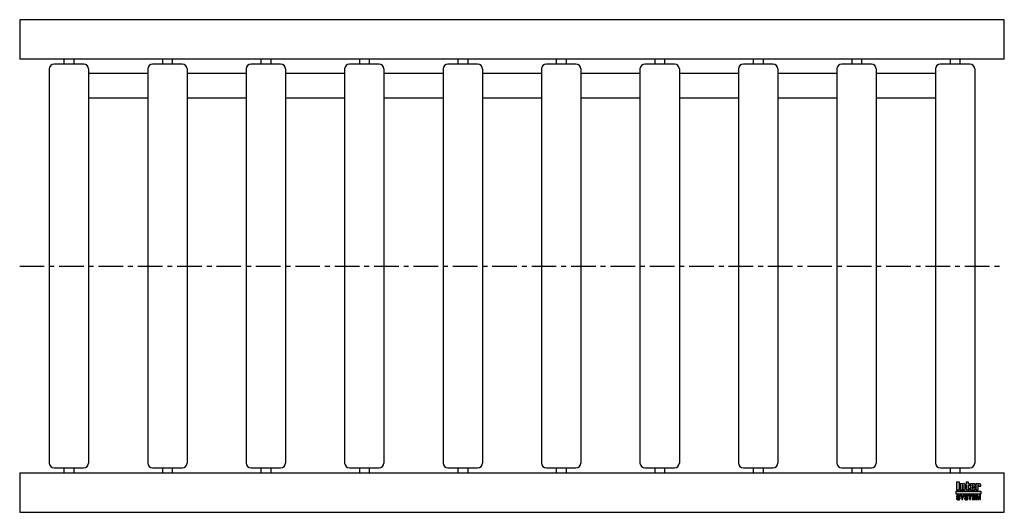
# Model space of a CAD drawing. Header units: millimetres. Extents: x 0 to 1000, y -250 to 250.
import ezdxf

# ---------------------------------------------------------------- set-up
doc = ezdxf.new("R2010")
doc.units = ezdxf.units.MM
doc.header["$LTSCALE"] = 20
doc.linetypes.add('CENTER', pattern=[2, 1.25, -0.25, 0.25, -0.25])
doc.layers.get('0').update_dxf_attribs({"linetype": 'CONTINUOUS', "lineweight": 50})
for name, color, linetype, lineweight in [('Centre Lines', 4, 'CENTER', 25), ('Frame', 1, 'CONTINUOUS', 25), ('Midi', 70, 'CONTINUOUS', 25), ('Rollers', 7, 'CONTINUOUS', 25)]:
    doc.layers.add(name, color=color, linetype=linetype, lineweight=lineweight)

# ---------------------------------------------------------------- blocks, each defined once
blk = doc.blocks.new('A$C6996354F')
at = {"layer": 'Rollers'}
for p, q in [((35, 205), (5, 205)), ((15, 210), (15, 205)), ((25, 210), (25, 205)), ((0, 200), (0, -200)), ((40, 200), (40, -200)), ((5, -205), (35, -205)), ((15, -205), (15, -210)), ((25, -205), (25, -210))]:
    blk.add_line(p, q, dxfattribs=at)
for centre, start, end in [((5, 200), 90, 180), ((35, 200), 0, 90), ((5, -200), 180, 270), ((35, -200), 270, 0)]:
    blk.add_arc(centre, 5, start, end, dxfattribs=at)

msp = doc.modelspace()

# ---------------------------------------------------------------- hatches: boundary and pattern name
at = {"layer": 'Frame'}
h = msp.add_hatch(color=254, dxfattribs=at)
h.paths.add_polyline_path([(973.3, -222.7), (973.3, -222.6), (973.4, -222.6), (973.4, -222.5), (973.4, -222.5), (973.5, -222.5), (973.6, -222.5), (973.7, -222.5), (973.7, -222.5), (973.8, -222.5), (973.8, -222.6), (973.9, -222.6), (973.9, -222.7), (973.9, -222.8), (973.9, -222.9), (973.9, -223.5), (976.1, -223.5), (976.1, -222.8), (976.1, -222.6), (976.1, -222.4), (976.1, -222.2), (976, -222), (975.9, -221.9), (975.9, -221.7), (975.8, -221.6), (975.7, -221.5), (975.6, -221.4), (975.5, -221.3), (975.4, -221.2), (975.2, -221.1), (975.1, -221.1), (974.9, -221), (974.7, -221), (974.6, -221), (974.5, -221), (974.4, -221), (974.3, -221), (974.2, -221), (974.1, -221.1), (974, -221.1), (973.9, -221.1), (973.9, -221.1), (973.8, -221.1), (973.7, -221.2), (973.6, -221.2), (973.5, -221.2), (973.5, -221.3), (973.4, -221.3), (973.3, -221.4), (973.2, -221.4), (973.2, -221), (971, -221), (971, -227.3), (973.3, -227.3), (973.3, -222.9), (973.3, -222.8)])
h.paths.add_polyline_path([(970.4, -222.5), (970.4, -222.3), (970.4, -222.1), (970.4, -221.9), (970.4, -221.8), (970.3, -221.7), (970.3, -221.5), (970.2, -221.4), (970.1, -221.3), (970, -221.3), (969.9, -221.2), (969.8, -221.1), (969.6, -221.1), (969.5, -221.1), (969.3, -221), (969.1, -221), (968.9, -221), (966.7, -221), (966.5, -221), (966.3, -221), (966.1, -221.1), (965.9, -221.1), (965.8, -221.1), (965.7, -221.2), (965.6, -221.3), (965.5, -221.3), (965.4, -221.4), (965.3, -221.5), (965.3, -221.7), (965.2, -221.8), (965.2, -221.9), (965.2, -222.1), (965.2, -222.3), (965.2, -222.5), (965.2, -225.9), (965.2, -226.1), (965.2, -226.3), (965.2, -226.4), (965.2, -226.6), (965.3, -226.7), (965.3, -226.8), (965.4, -226.9), (965.5, -227), (965.6, -227.1), (965.7, -227.1), (965.8, -227.2), (965.9, -227.2), (966.1, -227.3), (966.3, -227.3), (966.5, -227.3), (966.7, -227.3), (968.9, -227.3), (969.1, -227.3), (969.3, -227.3), (969.5, -227.3), (969.6, -227.2), (969.8, -227.2), (969.9, -227.1), (970, -227.1), (970.1, -227), (970.2, -226.9), (970.3, -226.8), (970.3, -226.7), (970.4, -226.6), (970.4, -226.4), (970.4, -226.3), (970.4, -226.1), (970.4, -225.9), (970.4, -224.8), (968.1, -224.8), (968.1, -225.6), (968.1, -225.8), (968.1, -225.8), (968.1, -225.9), (968, -226), (968, -226), (967.9, -226.1), (967.9, -226.1), (967.8, -226.1), (967.7, -226.1), (967.7, -226.1), (967.6, -226), (967.6, -226), (967.5, -225.9), (967.5, -225.8), (967.5, -225.8), (967.5, -225.6), (967.5, -224.3), (970.4, -224.3)])
h.paths.add_polyline_path([(968.1, -223.2), (967.5, -223.2), (967.5, -222.7), (967.5, -222.6), (967.5, -222.5), (967.5, -222.4), (967.5, -222.3), (967.6, -222.3), (967.6, -222.2), (967.7, -222.2), (967.8, -222.2), (967.9, -222.2), (968, -222.2), (968, -222.3), (968.1, -222.3), (968.1, -222.4), (968.1, -222.5), (968.1, -222.6), (968.1, -222.7)], flags=16)
h.paths.add_polyline_path([(963.7, -222.3), (964.6, -222.3), (964.6, -221), (963.7, -221), (963.7, -219.3), (961.4, -219.3), (961.4, -221), (960.8, -221), (960.8, -222.3), (961.4, -222.3), (961.4, -225.9), (961.4, -226.1), (961.4, -226.2), (961.4, -226.4), (961.5, -226.5), (961.5, -226.7), (961.6, -226.8), (961.6, -226.9), (961.7, -227), (961.8, -227), (961.9, -227.1), (962, -227.2), (962.2, -227.2), (962.3, -227.2), (962.5, -227.3), (962.7, -227.3), (962.9, -227.3), (964.6, -227.3), (964.6, -226.1), (964.2, -226.1), (964.1, -226.1), (964, -226.1), (963.9, -226.1), (963.8, -226), (963.8, -226), (963.7, -225.9), (963.7, -225.9), (963.7, -225.8)])
h.paths.add_polyline_path([(960.3, -222.8), (960.3, -222.6), (960.3, -222.4), (960.3, -222.2), (960.2, -222), (960.2, -221.9), (960.1, -221.7), (960, -221.6), (959.9, -221.5), (959.8, -221.4), (959.7, -221.3), (959.5, -221.2), (959.4, -221.1), (959.3, -221.1), (959.1, -221), (958.9, -221), (958.7, -221), (958.6, -221), (958.5, -221), (958.4, -221), (958.3, -221), (958.3, -221.1), (958.2, -221.1), (958.1, -221.1), (958, -221.1), (957.9, -221.1), (957.8, -221.2), (957.7, -221.2), (957.6, -221.2), (957.6, -221.3), (957.5, -221.3), (957.4, -221.4), (957.3, -221.4), (957.3, -221), (955.1, -221), (955.1, -227.3), (957.4, -227.3), (957.4, -222.9), (957.4, -222.8), (957.4, -222.7), (957.4, -222.6), (957.5, -222.6), (957.5, -222.5), (957.5, -222.5), (957.6, -222.5), (957.7, -222.5), (957.8, -222.5), (957.8, -222.5), (957.9, -222.5), (958, -222.6), (958, -222.6), (958, -222.7), (958, -222.8), (958, -222.9), (958, -227.3), (960.3, -227.3)])
h.paths.add_polyline_path([(954.4, -219.3), (951.3, -219.3), (951.3, -227.3), (954.4, -227.3)])
msp.add_hatch(color=1, dxfattribs=at).paths.add_polyline_path([(976.2, -231.6), (976.2, -228.4), (951.2, -228.4), (951.2, -231.6)])
h = msp.add_hatch(color=7, dxfattribs=at)
h.paths.add_polyline_path([(972.8, -232.7), (971.5, -232.7), (971.5, -237.1), (972.3, -237.1), (972.3, -233.4), (972.4, -233.4), (973.2, -237.1), (974.1, -237.1), (974.9, -233.4), (975, -233.4), (975, -237.1), (975.8, -237.1), (975.8, -232.7), (974.5, -232.7), (973.7, -236.2)])
h.paths.add_polyline_path([(970.8, -232.7), (967.5, -232.7), (967.5, -237.1), (970.9, -237.1), (970.9, -236.4), (968.4, -236.4), (968.4, -235.2), (970.6, -235.2), (970.6, -234.4), (968.4, -234.4), (968.4, -233.4), (970.8, -233.4)])
h.paths.add_polyline_path([(967.1, -232.7), (963.4, -232.7), (963.4, -233.4), (964.7, -233.4), (964.7, -237.1), (965.7, -237.1), (965.7, -233.4), (967.1, -233.4)])
h.paths.add_polyline_path([(962.5, -232.9), (962.3, -232.8), (962.2, -232.7), (962, -232.6), (961.8, -232.6), (961.5, -232.6), (961.3, -232.6), (961.1, -232.6), (960.9, -232.6), (960.7, -232.6), (960.6, -232.7), (960.4, -232.7), (960.3, -232.8), (960.2, -232.8), (960, -232.9), (959.9, -233), (959.9, -233.1), (959.8, -233.2), (959.7, -233.3), (959.7, -233.5), (959.6, -233.6), (959.6, -233.8), (959.6, -233.9), (959.6, -234.1), (959.6, -234.2), (959.6, -234.4), (959.7, -234.5), (959.8, -234.6), (959.8, -234.7), (959.9, -234.8), (960, -234.9), (960.1, -235), (960.2, -235), (960.3, -235.1), (960.5, -235.1), (960.6, -235.2), (960.8, -235.2), (960.9, -235.2), (961, -235.3), (961.1, -235.3), (961.2, -235.3), (961.2, -235.3), (961.3, -235.3), (961.3, -235.3), (961.4, -235.3), (961.4, -235.3), (961.5, -235.4), (961.7, -235.4), (961.8, -235.4), (962, -235.5), (962.1, -235.5), (962.2, -235.6), (962.3, -235.7), (962.3, -235.8), (962.3, -235.9), (962.3, -236.1), (962.2, -236.2), (962.1, -236.3), (962, -236.4), (961.8, -236.4), (961.7, -236.5), (961.5, -236.5), (961.3, -236.5), (961.2, -236.5), (961, -236.5), (960.8, -236.4), (960.7, -236.3), (960.6, -236.2), (960.5, -236.1), (960.4, -236), (960.4, -235.8), (959.5, -235.8), (959.5, -236), (959.6, -236.2), (959.6, -236.3), (959.7, -236.5), (959.8, -236.6), (959.9, -236.7), (960, -236.8), (960.1, -236.9), (960.2, -237), (960.4, -237.1), (960.5, -237.1), (960.7, -237.2), (960.9, -237.2), (961.1, -237.3), (961.3, -237.3), (961.5, -237.3), (961.6, -237.3), (961.6, -237.3), (961.8, -237.3), (961.9, -237.2), (962, -237.2), (962.2, -237.2), (962.3, -237.1), (962.5, -237), (962.6, -237), (962.7, -236.9), (962.9, -236.7), (963, -236.6), (963.1, -236.4), (963.1, -236.3), (963.2, -236.1), (963.2, -235.8), (963.2, -235.7), (963.2, -235.5), (963.2, -235.4), (963.1, -235.3), (963.1, -235.2), (963, -235.1), (963, -235.1), (962.9, -235), (962.8, -234.9), (962.7, -234.8), (962.6, -234.8), (962.5, -234.7), (962.4, -234.7), (962.2, -234.7), (962.1, -234.6), (961.9, -234.6), (961.8, -234.6), (961.8, -234.5), (961.7, -234.5), (961.6, -234.5), (961.6, -234.5), (961.5, -234.5), (961.4, -234.4), (961.3, -234.4), (961.3, -234.4), (961.2, -234.4), (961.1, -234.4), (961.1, -234.4), (961, -234.4), (960.9, -234.3), (960.9, -234.3), (960.8, -234.3), (960.7, -234.3), (960.6, -234.2), (960.6, -234.2), (960.5, -234.1), (960.5, -234), (960.5, -234), (960.5, -233.9), (960.4, -233.8), (960.5, -233.7), (960.5, -233.6), (960.6, -233.5), (960.7, -233.4), (960.8, -233.4), (961, -233.4), (961.1, -233.3), (961.2, -233.3), (961.4, -233.3), (961.6, -233.4), (961.7, -233.4), (961.9, -233.5), (962, -233.5), (962.1, -233.7), (962.1, -233.8), (962.2, -234), (963.1, -234), (963.1, -233.9), (963, -233.7), (963, -233.6), (963, -233.5), (962.9, -233.4), (962.9, -233.3), (962.8, -233.2), (962.7, -233), (962.6, -232.9)])
h.paths.add_polyline_path([(959.3, -232.7), (958.3, -232.7), (957.4, -234.6), (956.4, -232.7), (955.3, -232.7), (956.9, -235.5), (956.9, -237.1), (957.8, -237.1), (957.8, -235.5)])
h.paths.add_polyline_path([(954.4, -232.9), (954.2, -232.8), (954.1, -232.7), (953.9, -232.6), (953.7, -232.6), (953.5, -232.6), (953.2, -232.6), (953, -232.6), (952.8, -232.6), (952.7, -232.6), (952.5, -232.7), (952.4, -232.7), (952.2, -232.8), (952.1, -232.8), (952, -232.9), (951.9, -233), (951.8, -233.1), (951.7, -233.2), (951.6, -233.3), (951.6, -233.5), (951.6, -233.6), (951.5, -233.8), (951.5, -233.9), (951.5, -234.1), (951.5, -234.2), (951.6, -234.4), (951.6, -234.5), (951.7, -234.6), (951.7, -234.7), (951.8, -234.8), (951.9, -234.9), (952, -235), (952.2, -235), (952.3, -235.1), (952.4, -235.1), (952.5, -235.2), (952.7, -235.2), (952.8, -235.2), (953, -235.3), (953, -235.3), (953.1, -235.3), (953.1, -235.3), (953.2, -235.3), (953.3, -235.3), (953.3, -235.3), (953.4, -235.3), (953.4, -235.4), (953.6, -235.4), (953.7, -235.4), (953.9, -235.5), (954, -235.5), (954.1, -235.6), (954.2, -235.7), (954.2, -235.8), (954.2, -235.9), (954.2, -236.1), (954.1, -236.2), (954, -236.3), (953.9, -236.4), (953.8, -236.4), (953.6, -236.5), (953.4, -236.5), (953.2, -236.5), (953.1, -236.5), (952.9, -236.5), (952.8, -236.4), (952.6, -236.3), (952.5, -236.2), (952.4, -236.1), (952.4, -236), (952.4, -235.8), (951.5, -235.8), (951.5, -236), (951.5, -236.2), (951.5, -236.3), (951.6, -236.5), (951.7, -236.6), (951.8, -236.7), (951.9, -236.8), (952, -236.9), (952.1, -237), (952.3, -237.1), (952.5, -237.1), (952.6, -237.2), (952.8, -237.2), (953, -237.3), (953.2, -237.3), (953.4, -237.3), (953.5, -237.3), (953.6, -237.3), (953.7, -237.3), (953.8, -237.2), (954, -237.2), (954.1, -237.2), (954.3, -237.1), (954.4, -237), (954.5, -237), (954.7, -236.9), (954.8, -236.7), (954.9, -236.6), (955, -236.4), (955.1, -236.3), (955.1, -236.1), (955.1, -235.8), (955.1, -235.7), (955.1, -235.5), (955.1, -235.4), (955.1, -235.3), (955, -235.2), (955, -235.1), (954.9, -235.1), (954.8, -235), (954.7, -234.9), (954.6, -234.8), (954.5, -234.8), (954.4, -234.7), (954.3, -234.7), (954.1, -234.7), (954, -234.6), (953.8, -234.6), (953.8, -234.6), (953.7, -234.5), (953.6, -234.5), (953.6, -234.5), (953.5, -234.5), (953.4, -234.5), (953.3, -234.4), (953.3, -234.4), (953.2, -234.4), (953.1, -234.4), (953.1, -234.4), (953, -234.4), (952.9, -234.4), (952.9, -234.3), (952.8, -234.3), (952.7, -234.3), (952.6, -234.3), (952.6, -234.2), (952.5, -234.2), (952.5, -234.1), (952.4, -234), (952.4, -234), (952.4, -233.9), (952.4, -233.8), (952.4, -233.7), (952.5, -233.6), (952.6, -233.5), (952.7, -233.4), (952.8, -233.4), (952.9, -233.4), (953, -233.3), (953.2, -233.3), (953.3, -233.3), (953.5, -233.4), (953.7, -233.4), (953.8, -233.5), (953.9, -233.5), (954, -233.7), (954.1, -233.8), (954.1, -234), (955, -234), (955, -233.9), (955, -233.7), (955, -233.6), (954.9, -233.5), (954.9, -233.4), (954.8, -233.3), (954.7, -233.2), (954.6, -233), (954.5, -232.9)])

# ---------------------------------------------------------------- linework, layer by layer
at = {"layer": 'Centre Lines'}
msp.add_line((0, 0), (1000, 0), dxfattribs=at)
at = {"layer": 'Frame', "color": 7, "linetype": 'Continuous'}
for p, q in [((951.3, -219.3), (951.3, -227.3)), ((954.4, -219.3), (951.3, -219.3)), ((954.4, -227.3), (954.4, -219.3)), ((963.7, -219.3), (961.4, -219.3)), ((961.4, -219.3), (961.4, -221)), ((963.7, -221), (963.7, -219.3)), ((951.3, -227.3), (954.4, -227.3)), ((955.1, -221), (955.1, -227.3)), ((957.3, -221), (955.1, -221)), ((955.1, -227.3), (957.4, -227.3)), ((957.3, -221.4), (957.3, -221)), ((957.4, -221.4), (957.3, -221.4)), ((957.5, -221.3), (957.4, -221.4)), ((957.4, -222.7), (957.4, -222.6)), ((957.4, -222.6), (957.5, -222.6)), ((957.4, -222.8), (957.4, -222.7)), ((957.4, -222.9), (957.4, -222.8)), ((957.4, -227.3), (957.4, -222.9)), ((957.6, -221.3), (957.5, -221.3)), ((957.5, -222.6), (957.5, -222.5)), ((957.5, -222.5), (957.5, -222.5)), ((957.5, -222.5), (957.6, -222.5)), ((957.7, -221.2), (957.6, -221.2)), ((957.6, -221.2), (957.6, -221.3)), ((957.6, -222.5), (957.7, -222.5)), ((957.8, -221.2), (957.7, -221.2)), ((957.7, -222.5), (957.8, -222.5)), ((957.9, -221.1), (957.8, -221.2)), ((957.8, -222.5), (957.8, -222.5)), ((957.8, -222.5), (957.9, -222.5)), ((958, -221.1), (957.9, -221.1)), ((957.9, -222.5), (958, -222.6)), ((958.1, -221.1), (958, -221.1)), ((958, -222.6), (958, -222.7)), ((958, -222.6), (958, -222.6)), ((958, -222.7), (958, -222.8)), ((958, -222.8), (958, -222.9)), ((958, -222.9), (958, -227.3)), ((958, -227.3), (960.3, -227.3)), ((958.2, -221.1), (958.1, -221.1)), ((958.3, -221.1), (958.2, -221.1)), ((958.4, -221), (958.3, -221)), ((958.3, -221), (958.3, -221.1)), ((958.5, -221), (958.4, -221)), ((958.6, -221), (958.5, -221)), ((958.7, -221), (958.6, -221)), ((958.9, -221), (958.7, -221)), ((959.1, -221), (958.9, -221)), ((959.3, -221.1), (959.1, -221)), ((959.4, -221.1), (959.3, -221.1)), ((959.5, -221.2), (959.4, -221.1)), ((959.7, -221.3), (959.5, -221.2)), ((959.8, -221.4), (959.7, -221.3)), ((959.9, -221.5), (959.8, -221.4)), ((960, -221.6), (959.9, -221.5)), ((960.1, -221.7), (960, -221.6)), ((960.2, -221.9), (960.1, -221.7)), ((960.2, -222), (960.2, -221.9)), ((960.3, -222.2), (960.2, -222)), ((960.3, -222.4), (960.3, -222.2)), ((960.3, -222.6), (960.3, -222.4)), ((960.3, -222.8), (960.3, -222.6)), ((960.3, -227.3), (960.3, -222.8)), ((961.4, -221), (960.8, -221)), ((960.8, -221), (960.8, -222.3)), ((960.8, -222.3), (961.4, -222.3)), ((961.4, -222.3), (961.4, -225.9)), ((961.4, -225.9), (961.4, -226.1)), ((961.4, -226.1), (961.4, -226.2)), ((961.4, -226.2), (961.4, -226.4)), ((961.4, -226.4), (961.5, -226.5)), ((961.5, -226.5), (961.5, -226.7)), ((961.5, -226.7), (961.6, -226.8)), ((961.6, -226.8), (961.6, -226.9)), ((961.6, -226.9), (961.7, -227)), ((961.7, -227), (961.8, -227)), ((961.8, -227), (961.9, -227.1)), ((961.9, -227.1), (962, -227.2)), ((962, -227.2), (962.2, -227.2)), ((962.2, -227.2), (962.3, -227.2)), ((962.3, -227.2), (962.5, -227.3)), ((962.5, -227.3), (962.7, -227.3)), ((962.7, -227.3), (962.9, -227.3)), ((962.9, -227.3), (964.6, -227.3)), ((964.6, -221), (963.7, -221)), ((963.7, -225.8), (963.7, -222.3)), ((963.7, -222.3), (964.6, -222.3)), ((963.7, -225.9), (963.7, -225.8)), ((963.8, -226), (963.7, -225.9)), ((963.7, -225.9), (963.7, -225.9)), ((963.9, -226.1), (963.8, -226)), ((963.8, -226), (963.8, -226)), ((964, -226.1), (963.9, -226.1)), ((964.1, -226.1), (964, -226.1)), ((964.2, -226.1), (964.1, -226.1)), ((964.6, -226.1), (964.2, -226.1)), ((964.6, -222.3), (964.6, -221)), ((964.6, -227.3), (964.6, -226.1)), ((965.3, -221.7), (965.2, -221.8)), ((965.2, -221.8), (965.2, -221.9)), ((965.2, -221.9), (965.2, -222.1)), ((965.2, -222.1), (965.2, -222.3)), ((965.2, -222.3), (965.2, -222.5)), ((965.2, -222.5), (965.2, -225.9)), ((965.2, -225.9), (965.2, -226.1)), ((965.2, -226.1), (965.2, -226.3)), ((965.2, -226.3), (965.2, -226.4)), ((965.2, -226.4), (965.2, -226.6)), ((965.2, -226.6), (965.3, -226.7)), ((965.4, -221.4), (965.3, -221.5)), ((965.3, -221.5), (965.3, -221.7)), ((965.3, -226.7), (965.3, -226.8)), ((965.3, -226.8), (965.4, -226.9)), ((965.5, -221.3), (965.4, -221.4)), ((965.4, -226.9), (965.5, -227)), ((965.6, -221.3), (965.5, -221.3)), ((965.5, -227), (965.6, -227.1)), ((965.7, -221.2), (965.6, -221.3)), ((965.6, -227.1), (965.7, -227.1)), ((965.8, -221.1), (965.7, -221.2)), ((965.7, -227.1), (965.8, -227.2)), ((965.9, -221.1), (965.8, -221.1)), ((965.8, -227.2), (965.9, -227.2)), ((966.1, -221.1), (965.9, -221.1)), ((965.9, -227.2), (966.1, -227.3)), ((966.3, -221), (966.1, -221.1)), ((966.1, -227.3), (966.3, -227.3)), ((966.5, -221), (966.3, -221)), ((966.3, -227.3), (966.5, -227.3)), ((966.7, -221), (966.5, -221)), ((966.5, -227.3), (966.7, -227.3)), ((968.9, -221), (966.7, -221)), ((966.7, -227.3), (968.9, -227.3)), ((967.5, -222.4), (967.5, -222.3)), ((967.5, -222.3), (967.6, -222.3)), ((967.5, -222.5), (967.5, -222.4)), ((967.5, -222.6), (967.5, -222.5)), ((967.5, -222.7), (967.5, -222.6)), ((967.5, -223.2), (967.5, -222.7)), ((968.1, -223.2), (967.5, -223.2)), ((967.5, -225.6), (967.5, -224.3)), ((967.5, -224.3), (970.4, -224.3)), ((967.5, -225.8), (967.5, -225.6)), ((967.5, -225.9), (967.5, -225.8)), ((967.5, -225.8), (967.5, -225.8)), ((967.6, -226), (967.5, -225.9)), ((967.6, -222.3), (967.6, -222.2)), ((967.6, -222.2), (967.7, -222.2)), ((967.7, -226.1), (967.6, -226)), ((967.6, -226), (967.6, -226)), ((967.7, -222.2), (967.8, -222.2)), ((967.8, -226.1), (967.7, -226.1)), ((967.7, -226.1), (967.7, -226.1)), ((967.8, -222.2), (967.9, -222.2)), ((967.9, -226.1), (967.8, -226.1)), ((967.9, -222.2), (968, -222.2)), ((968, -226), (967.9, -226.1)), ((967.9, -226.1), (967.9, -226.1)), ((968, -222.2), (968, -222.3)), ((968, -222.3), (968.1, -222.3)), ((968.1, -225.9), (968, -226)), ((968, -226), (968, -226)), ((968.1, -222.3), (968.1, -222.4)), ((968.1, -222.4), (968.1, -222.5)), ((968.1, -222.5), (968.1, -222.6)), ((968.1, -222.6), (968.1, -222.7)), ((968.1, -222.7), (968.1, -223.2)), ((968.1, -224.8), (968.1, -225.6)), ((970.4, -224.8), (968.1, -224.8)), ((968.1, -225.6), (968.1, -225.8)), ((968.1, -225.8), (968.1, -225.8)), ((968.1, -225.8), (968.1, -225.9)), ((969.1, -221), (968.9, -221)), ((968.9, -227.3), (969.1, -227.3)), ((969.3, -221), (969.1, -221)), ((969.1, -227.3), (969.3, -227.3)), ((969.5, -221.1), (969.3, -221)), ((969.3, -227.3), (969.5, -227.3)), ((969.6, -221.1), (969.5, -221.1)), ((969.5, -227.3), (969.6, -227.2)), ((969.8, -221.1), (969.6, -221.1)), ((969.6, -227.2), (969.8, -227.2)), ((969.9, -221.2), (969.8, -221.1)), ((969.8, -227.2), (969.9, -227.1)), ((970, -221.3), (969.9, -221.2)), ((969.9, -227.1), (970, -227.1)), ((970.1, -221.3), (970, -221.3)), ((970, -227.1), (970.1, -227)), ((970.2, -221.4), (970.1, -221.3)), ((970.1, -227), (970.2, -226.9)), ((970.3, -221.5), (970.2, -221.4)), ((970.2, -226.9), (970.3, -226.8)), ((970.3, -221.7), (970.3, -221.5)), ((970.4, -221.8), (970.3, -221.7)), ((970.3, -226.7), (970.4, -226.6)), ((970.3, -226.8), (970.3, -226.7)), ((970.4, -221.9), (970.4, -221.8)), ((970.4, -222.1), (970.4, -221.9)), ((970.4, -222.3), (970.4, -222.1)), ((970.4, -222.5), (970.4, -222.3)), ((970.4, -224.3), (970.4, -222.5)), ((970.4, -225.9), (970.4, -224.8)), ((970.4, -226.1), (970.4, -225.9)), ((970.4, -226.3), (970.4, -226.1)), ((970.4, -226.4), (970.4, -226.3)), ((970.4, -226.6), (970.4, -226.4)), ((971, -221), (971, -227.3)), ((973.2, -221), (971, -221)), ((971, -227.3), (973.3, -227.3)), ((973.2, -221.4), (973.2, -221)), ((973.3, -221.4), (973.2, -221.4)), ((973.4, -221.3), (973.3, -221.4)), ((973.3, -222.7), (973.3, -222.6)), ((973.3, -222.6), (973.4, -222.6)), ((973.3, -222.8), (973.3, -222.7)), ((973.3, -222.9), (973.3, -222.8)), ((973.3, -227.3), (973.3, -222.9)), ((973.5, -221.3), (973.4, -221.3)), ((973.4, -222.6), (973.4, -222.5)), ((973.4, -222.5), (973.4, -222.5)), ((973.4, -222.5), (973.5, -222.5)), ((973.6, -221.2), (973.5, -221.2)), ((973.5, -221.2), (973.5, -221.3)), ((973.5, -222.5), (973.6, -222.5)), ((973.7, -221.2), (973.6, -221.2)), ((973.6, -222.5), (973.7, -222.5)), ((973.8, -221.1), (973.7, -221.2)), ((973.7, -222.5), (973.7, -222.5)), ((973.7, -222.5), (973.8, -222.5)), ((973.9, -221.1), (973.8, -221.1)), ((973.8, -222.5), (973.8, -222.6)), ((973.8, -222.6), (973.9, -222.6)), ((974, -221.1), (973.9, -221.1)), ((973.9, -221.1), (973.9, -221.1)), ((973.9, -222.6), (973.9, -222.7)), ((973.9, -222.7), (973.9, -222.8)), ((973.9, -222.8), (973.9, -222.9)), ((973.9, -222.9), (973.9, -223.5)), ((973.9, -223.5), (976.1, -223.5)), ((974.1, -221.1), (974, -221.1)), ((974.2, -221), (974.1, -221.1)), ((974.3, -221), (974.2, -221)), ((974.4, -221), (974.3, -221)), ((974.5, -221), (974.4, -221)), ((974.6, -221), (974.5, -221)), ((974.7, -221), (974.6, -221)), ((974.9, -221), (974.7, -221)), ((975.1, -221.1), (974.9, -221)), ((975.2, -221.1), (975.1, -221.1)), ((975.4, -221.2), (975.2, -221.1)), ((975.5, -221.3), (975.4, -221.2)), ((975.6, -221.4), (975.5, -221.3)), ((975.7, -221.5), (975.6, -221.4)), ((975.8, -221.6), (975.7, -221.5)), ((975.9, -221.7), (975.8, -221.6)), ((975.9, -221.9), (975.9, -221.7)), ((976, -222), (975.9, -221.9)), ((976.1, -222.2), (976, -222)), ((976.1, -222.4), (976.1, -222.2)), ((976.1, -222.6), (976.1, -222.4)), ((976.1, -222.8), (976.1, -222.6)), ((976.1, -223.5), (976.1, -222.8)), ((951.6, -233.6), (951.5, -233.8)), ((951.5, -233.8), (951.5, -233.9)), ((951.5, -233.9), (951.5, -234.1)), ((951.5, -234.1), (951.5, -234.2)), ((951.5, -234.2), (951.6, -234.4)), ((951.5, -235.8), (951.5, -236)), ((952.4, -235.8), (951.5, -235.8)), ((951.5, -236), (951.5, -236.2)), ((951.5, -236.2), (951.5, -236.3)), ((951.5, -236.3), (951.6, -236.5)), ((951.7, -233.2), (951.6, -233.3)), ((951.6, -233.3), (951.6, -233.5)), ((951.6, -233.5), (951.6, -233.6)), ((951.6, -234.4), (951.6, -234.5)), ((951.6, -234.5), (951.7, -234.6)), ((951.6, -236.5), (951.7, -236.6)), ((951.8, -233.1), (951.7, -233.2)), ((951.7, -234.6), (951.7, -234.7)), ((951.7, -234.7), (951.8, -234.8)), ((951.7, -236.6), (951.8, -236.7)), ((951.9, -233), (951.8, -233.1)), ((951.8, -234.8), (951.9, -234.9)), ((951.8, -236.7), (951.9, -236.8)), ((952, -232.9), (951.9, -233)), ((951.9, -234.9), (952, -235)), ((951.9, -236.8), (952, -236.9)), ((952.1, -232.8), (952, -232.9)), ((952, -235), (952.2, -235)), ((952, -236.9), (952.1, -237)), ((952.2, -232.8), (952.1, -232.8)), ((952.1, -237), (952.3, -237.1)), ((952.4, -232.7), (952.2, -232.8)), ((952.2, -235), (952.3, -235.1)), ((952.3, -235.1), (952.4, -235.1)), ((952.3, -237.1), (952.5, -237.1)), ((952.5, -232.7), (952.4, -232.7)), ((952.4, -233.7), (952.5, -233.6)), ((952.4, -233.8), (952.4, -233.7)), ((952.4, -233.9), (952.4, -233.8)), ((952.4, -234), (952.4, -233.9)), ((952.5, -234.1), (952.4, -234)), ((952.4, -234), (952.4, -234)), ((952.4, -235.1), (952.5, -235.2)), ((952.4, -236), (952.4, -235.8)), ((952.4, -236.1), (952.4, -236)), ((952.5, -236.2), (952.4, -236.1)), ((952.7, -232.6), (952.5, -232.7)), ((952.5, -233.6), (952.6, -233.5)), ((952.5, -234.2), (952.5, -234.1)), ((952.6, -234.2), (952.5, -234.2)), ((952.5, -235.2), (952.7, -235.2)), ((952.6, -236.3), (952.5, -236.2)), ((952.5, -237.1), (952.6, -237.2)), ((952.6, -233.5), (952.7, -233.4)), ((952.6, -234.3), (952.6, -234.2)), ((952.7, -234.3), (952.6, -234.3)), ((952.8, -236.4), (952.6, -236.3)), ((952.6, -237.2), (952.8, -237.2)), ((952.8, -232.6), (952.7, -232.6)), ((952.7, -233.4), (952.8, -233.4)), ((952.8, -234.3), (952.7, -234.3)), ((952.7, -235.2), (952.8, -235.2)), ((953, -232.6), (952.8, -232.6)), ((952.8, -233.4), (952.9, -233.4)), ((952.9, -234.3), (952.8, -234.3)), ((952.8, -235.2), (953, -235.3)), ((952.9, -236.5), (952.8, -236.4)), ((952.8, -237.2), (953, -237.3)), ((952.9, -233.4), (953, -233.3)), ((952.9, -234.4), (952.9, -234.3)), ((953, -234.4), (952.9, -234.4)), ((953.1, -236.5), (952.9, -236.5)), ((953.2, -232.6), (953, -232.6)), ((953, -233.3), (953.2, -233.3)), ((953.1, -234.4), (953, -234.4)), ((953, -235.3), (953, -235.3)), ((953, -235.3), (953.1, -235.3)), ((953, -237.3), (953.2, -237.3)), ((953.2, -234.4), (953.1, -234.4)), ((953.1, -234.4), (953.1, -234.4)), ((953.1, -235.3), (953.1, -235.3)), ((953.1, -235.3), (953.2, -235.3)), ((953.2, -236.5), (953.1, -236.5)), ((953.5, -232.6), (953.2, -232.6)), ((953.2, -233.3), (953.3, -233.3)), ((953.3, -234.4), (953.2, -234.4)), ((953.2, -235.3), (953.3, -235.3)), ((953.4, -236.5), (953.2, -236.5)), ((953.2, -237.3), (953.4, -237.3)), ((953.3, -233.3), (953.5, -233.4)), ((953.4, -234.5), (953.3, -234.4)), ((953.3, -234.4), (953.3, -234.4)), ((953.3, -235.3), (953.3, -235.3)), ((953.3, -235.3), (953.4, -235.3)), ((953.5, -234.5), (953.4, -234.5)), ((953.4, -235.3), (953.4, -235.4)), ((953.4, -235.4), (953.6, -235.4)), ((953.6, -236.5), (953.4, -236.5)), ((953.4, -237.3), (953.5, -237.3)), ((953.7, -232.6), (953.5, -232.6)), ((953.5, -233.4), (953.7, -233.4)), ((953.6, -234.5), (953.5, -234.5)), ((953.5, -237.3), (953.6, -237.3)), ((953.7, -234.5), (953.6, -234.5)), ((953.6, -234.5), (953.6, -234.5)), ((953.6, -235.4), (953.7, -235.4)), ((953.8, -236.4), (953.6, -236.5)), ((953.6, -237.3), (953.7, -237.3)), ((953.9, -232.6), (953.7, -232.6)), ((953.7, -233.4), (953.8, -233.5)), ((953.8, -234.6), (953.7, -234.5)), ((953.7, -235.4), (953.9, -235.5)), ((953.7, -237.3), (953.8, -237.2)), ((953.8, -233.5), (953.9, -233.5)), ((954, -234.6), (953.8, -234.6)), ((953.8, -234.6), (953.8, -234.6)), ((953.9, -236.4), (953.8, -236.4)), ((953.8, -237.2), (954, -237.2)), ((954.1, -232.7), (953.9, -232.6)), ((953.9, -233.5), (954, -233.7)), ((953.9, -235.5), (954, -235.5)), ((954, -236.3), (953.9, -236.4)), ((954, -233.7), (954.1, -233.8)), ((954.1, -234.7), (954, -234.6)), ((954, -235.5), (954.1, -235.6)), ((954.1, -236.2), (954, -236.3)), ((954, -237.2), (954.1, -237.2)), ((954.2, -232.8), (954.1, -232.7)), ((954.1, -233.8), (954.1, -234)), ((954.1, -234), (955, -234)), ((954.3, -234.7), (954.1, -234.7)), ((954.1, -235.6), (954.2, -235.7)), ((954.2, -236.1), (954.1, -236.2)), ((954.1, -237.2), (954.3, -237.1)), ((954.4, -232.9), (954.2, -232.8)), ((954.2, -235.7), (954.2, -235.8)), ((954.2, -235.8), (954.2, -235.9)), ((954.2, -235.9), (954.2, -236.1)), ((954.4, -234.7), (954.3, -234.7)), ((954.3, -237.1), (954.4, -237)), ((954.5, -232.9), (954.4, -232.9)), ((954.5, -234.8), (954.4, -234.7)), ((954.4, -237), (954.5, -237)), ((954.6, -233), (954.5, -232.9)), ((954.6, -234.8), (954.5, -234.8)), ((954.5, -237), (954.7, -236.9)), ((954.7, -233.2), (954.6, -233)), ((954.7, -234.9), (954.6, -234.8)), ((954.8, -233.3), (954.7, -233.2)), ((954.8, -235), (954.7, -234.9)), ((954.7, -236.9), (954.8, -236.7)), ((954.9, -233.4), (954.8, -233.3)), ((954.9, -235.1), (954.8, -235)), ((954.8, -236.7), (954.9, -236.6)), ((954.9, -233.5), (954.9, -233.4)), ((955, -233.6), (954.9, -233.5)), ((955, -235.1), (954.9, -235.1)), ((954.9, -236.6), (955, -236.4)), ((955, -233.7), (955, -233.6)), ((955, -233.9), (955, -233.7)), ((955, -234), (955, -233.9)), ((955, -235.2), (955, -235.1)), ((955.1, -235.3), (955, -235.2)), ((955, -236.4), (955.1, -236.3)), ((955.1, -235.4), (955.1, -235.3)), ((955.1, -235.5), (955.1, -235.4)), ((955.1, -235.7), (955.1, -235.5)), ((955.1, -235.8), (955.1, -235.7)), ((955.1, -236.1), (955.1, -235.8)), ((955.1, -236.3), (955.1, -236.1)), ((955.3, -232.7), (956.9, -235.5)), ((956.4, -232.7), (955.3, -232.7)), ((957.4, -234.6), (956.4, -232.7)), ((956.9, -235.5), (956.9, -237.1)), ((956.9, -237.1), (957.8, -237.1)), ((958.3, -232.7), (957.4, -234.6)), ((957.8, -235.5), (959.3, -232.7)), ((957.8, -237.1), (957.8, -235.5)), ((959.3, -232.7), (958.3, -232.7)), ((959.5, -235.8), (959.5, -236)), ((960.4, -235.8), (959.5, -235.8)), ((959.5, -236), (959.6, -236.2)), ((959.7, -233.5), (959.6, -233.6)), ((959.6, -233.6), (959.6, -233.8)), ((959.6, -233.8), (959.6, -233.9)), ((959.6, -233.9), (959.6, -234.1)), ((959.6, -234.1), (959.6, -234.2)), ((959.6, -234.2), (959.6, -234.4)), ((959.6, -234.4), (959.7, -234.5)), ((959.6, -236.2), (959.6, -236.3)), ((959.6, -236.3), (959.7, -236.5)), ((959.8, -233.2), (959.7, -233.3)), ((959.7, -233.3), (959.7, -233.5)), ((959.7, -234.5), (959.8, -234.6)), ((959.7, -236.5), (959.8, -236.6)), ((959.9, -233.1), (959.8, -233.2)), ((959.8, -234.6), (959.8, -234.7)), ((959.8, -234.7), (959.9, -234.8)), ((959.8, -236.6), (959.9, -236.7)), ((960, -232.9), (959.9, -233)), ((959.9, -233), (959.9, -233.1)), ((959.9, -234.8), (960, -234.9)), ((959.9, -236.7), (960, -236.8)), ((960.2, -232.8), (960, -232.9)), ((960, -234.9), (960.1, -235)), ((960, -236.8), (960.1, -236.9)), ((960.1, -235), (960.2, -235)), ((960.1, -236.9), (960.2, -237)), ((960.3, -232.8), (960.2, -232.8)), ((960.2, -235), (960.3, -235.1)), ((960.2, -237), (960.4, -237.1)), ((960.4, -232.7), (960.3, -232.8)), ((960.3, -235.1), (960.5, -235.1)), ((960.6, -232.7), (960.4, -232.7)), ((960.4, -233.8), (960.5, -233.7)), ((960.5, -233.9), (960.4, -233.8)), ((960.4, -236), (960.4, -235.8)), ((960.5, -236.1), (960.4, -236)), ((960.4, -237.1), (960.5, -237.1)), ((960.5, -233.6), (960.6, -233.5)), ((960.5, -233.7), (960.5, -233.6)), ((960.5, -234), (960.5, -233.9)), ((960.5, -234.1), (960.5, -234)), ((960.5, -234), (960.5, -234)), ((960.6, -234.2), (960.5, -234.1)), ((960.5, -235.1), (960.6, -235.2)), ((960.6, -236.2), (960.5, -236.1)), ((960.5, -237.1), (960.7, -237.2)), ((960.7, -232.6), (960.6, -232.7)), ((960.6, -233.5), (960.7, -233.4)), ((960.7, -234.3), (960.6, -234.2)), ((960.6, -234.2), (960.6, -234.2)), ((960.6, -235.2), (960.8, -235.2)), ((960.7, -236.3), (960.6, -236.2)), ((960.9, -232.6), (960.7, -232.6)), ((960.7, -233.4), (960.8, -233.4)), ((960.8, -234.3), (960.7, -234.3)), ((960.8, -236.4), (960.7, -236.3)), ((960.7, -237.2), (960.9, -237.2)), ((960.8, -233.4), (961, -233.4)), ((960.9, -234.3), (960.8, -234.3)), ((960.8, -235.2), (960.9, -235.2)), ((961, -236.5), (960.8, -236.4)), ((961.1, -232.6), (960.9, -232.6)), ((961, -234.4), (960.9, -234.3)), ((960.9, -234.3), (960.9, -234.3)), ((960.9, -235.2), (961, -235.3)), ((960.9, -237.2), (961.1, -237.3)), ((961, -233.4), (961.1, -233.3)), ((961.1, -234.4), (961, -234.4)), ((961, -235.3), (961.1, -235.3)), ((961.2, -236.5), (961, -236.5)), ((961.3, -232.6), (961.1, -232.6)), ((961.1, -233.3), (961.2, -233.3)), ((961.2, -234.4), (961.1, -234.4)), ((961.1, -234.4), (961.1, -234.4)), ((961.1, -235.3), (961.2, -235.3)), ((961.1, -237.3), (961.3, -237.3)), ((961.2, -233.3), (961.4, -233.3)), ((961.3, -234.4), (961.2, -234.4)), ((961.2, -235.3), (961.2, -235.3)), ((961.2, -235.3), (961.3, -235.3)), ((961.3, -236.5), (961.2, -236.5)), ((961.5, -232.6), (961.3, -232.6)), ((961.3, -234.4), (961.3, -234.4)), ((961.4, -234.4), (961.3, -234.4)), ((961.3, -235.3), (961.3, -235.3)), ((961.3, -235.3), (961.4, -235.3)), ((961.5, -236.5), (961.3, -236.5)), ((961.3, -237.3), (961.5, -237.3)), ((961.4, -233.3), (961.6, -233.4)), ((961.5, -234.5), (961.4, -234.4)), ((961.4, -235.3), (961.4, -235.3)), ((961.4, -235.3), (961.5, -235.4)), ((961.8, -232.6), (961.5, -232.6)), ((961.6, -234.5), (961.5, -234.5)), ((961.5, -235.4), (961.7, -235.4)), ((961.7, -236.5), (961.5, -236.5)), ((961.5, -237.3), (961.6, -237.3)), ((961.6, -233.4), (961.7, -233.4)), ((961.7, -234.5), (961.6, -234.5)), ((961.6, -234.5), (961.6, -234.5)), ((961.6, -237.3), (961.8, -237.3)), ((961.6, -237.3), (961.6, -237.3)), ((961.7, -233.4), (961.9, -233.5)), ((961.8, -234.5), (961.7, -234.5)), ((961.7, -235.4), (961.8, -235.4)), ((961.8, -236.4), (961.7, -236.5)), ((962, -232.6), (961.8, -232.6)), ((961.8, -234.6), (961.8, -234.5)), ((961.9, -234.6), (961.8, -234.6)), ((961.8, -235.4), (962, -235.5)), ((962, -236.4), (961.8, -236.4)), ((961.8, -237.3), (961.9, -237.2)), ((961.9, -233.5), (962, -233.5)), ((962.1, -234.6), (961.9, -234.6)), ((961.9, -237.2), (962, -237.2)), ((962.2, -232.7), (962, -232.6)), ((962, -233.5), (962.1, -233.7)), ((962, -235.5), (962.1, -235.5)), ((962.1, -236.3), (962, -236.4)), ((962, -237.2), (962.2, -237.2)), ((962.1, -233.7), (962.1, -233.8)), ((962.1, -233.8), (962.2, -234)), ((962.2, -234.7), (962.1, -234.6)), ((962.1, -235.5), (962.2, -235.6)), ((962.2, -236.2), (962.1, -236.3)), ((962.3, -232.8), (962.2, -232.7)), ((962.2, -234), (963.1, -234)), ((962.4, -234.7), (962.2, -234.7)), ((962.2, -235.6), (962.3, -235.7)), ((962.3, -236.1), (962.2, -236.2)), ((962.2, -237.2), (962.3, -237.1)), ((962.5, -232.9), (962.3, -232.8)), ((962.3, -235.7), (962.3, -235.8)), ((962.3, -235.8), (962.3, -235.9)), ((962.3, -235.9), (962.3, -236.1)), ((962.3, -237.1), (962.5, -237)), ((962.5, -234.7), (962.4, -234.7)), ((962.6, -232.9), (962.5, -232.9)), ((962.6, -234.8), (962.5, -234.7)), ((962.5, -237), (962.6, -237)), ((962.7, -233), (962.6, -232.9)), ((962.7, -234.8), (962.6, -234.8)), ((962.6, -237), (962.7, -236.9)), ((962.8, -233.2), (962.7, -233)), ((962.8, -234.9), (962.7, -234.8)), ((962.7, -236.9), (962.9, -236.7)), ((962.9, -233.3), (962.8, -233.2)), ((962.9, -235), (962.8, -234.9)), ((962.9, -233.4), (962.9, -233.3)), ((963, -233.5), (962.9, -233.4)), ((963, -235.1), (962.9, -235)), ((962.9, -236.7), (963, -236.6)), ((963, -233.6), (963, -233.5)), ((963, -233.7), (963, -233.6)), ((963.1, -233.9), (963, -233.7)), ((963.1, -235.2), (963, -235.1)), ((963, -235.1), (963, -235.1)), ((963, -236.6), (963.1, -236.4)), ((963.1, -234), (963.1, -233.9)), ((963.1, -235.3), (963.1, -235.2)), ((963.2, -235.4), (963.1, -235.3)), ((963.1, -236.3), (963.2, -236.1)), ((963.1, -236.4), (963.1, -236.3)), ((963.2, -235.5), (963.2, -235.4)), ((963.2, -235.7), (963.2, -235.5)), ((963.2, -235.8), (963.2, -235.7)), ((963.2, -236.1), (963.2, -235.8)), ((967.1, -232.7), (963.4, -232.7)), ((963.4, -232.7), (963.4, -233.4)), ((963.4, -233.4), (964.7, -233.4)), ((964.7, -233.4), (964.7, -237.1)), ((964.7, -237.1), (965.7, -237.1)), ((965.7, -233.4), (967.1, -233.4)), ((965.7, -237.1), (965.7, -233.4)), ((967.1, -233.4), (967.1, -232.7)), ((967.5, -232.7), (967.5, -237.1)), ((970.8, -232.7), (967.5, -232.7)), ((967.5, -237.1), (970.9, -237.1)), ((968.4, -234.4), (968.4, -233.4)), ((968.4, -233.4), (970.8, -233.4)), ((970.6, -234.4), (968.4, -234.4)), ((968.4, -236.4), (968.4, -235.2)), ((968.4, -235.2), (970.6, -235.2)), ((970.9, -236.4), (968.4, -236.4)), ((970.6, -235.2), (970.6, -234.4)), ((970.8, -233.4), (970.8, -232.7)), ((970.9, -237.1), (970.9, -236.4)), ((971.5, -232.7), (971.5, -237.1)), ((972.8, -232.7), (971.5, -232.7)), ((971.5, -237.1), (972.3, -237.1)), ((972.3, -237.1), (972.3, -233.4)), ((972.3, -233.4), (972.4, -233.4)), ((972.4, -233.4), (973.2, -237.1)), ((973.7, -236.2), (972.8, -232.7)), ((973.2, -237.1), (974.1, -237.1)), ((974.5, -232.7), (973.7, -236.2)), ((973.7, -236.2), (973.7, -236.2)), ((974.1, -237.1), (974.9, -233.4)), ((975.8, -232.7), (974.5, -232.7)), ((974.9, -233.4), (975, -233.4)), ((975, -233.4), (975, -237.1)), ((975, -237.1), (975.8, -237.1)), ((975.8, -237.1), (975.8, -232.7))]:
    msp.add_line(p, q, dxfattribs=at)
at = {"layer": 'Frame', "color": 1, "linetype": 'Continuous'}
for p, q in [((951.2, -231.6), (951.2, -228.4)), ((951.2, -228.4), (976.2, -228.4)), ((976.2, -228.4), (976.2, -231.6)), ((976.2, -231.6), (951.2, -231.6))]:
    msp.add_line(p, q, dxfattribs=at)
at = {"layer": 'Midi'}
for p, q in [((1000, 250), (0, 250)), ((0, 250), (0, 210)), ((1000, 210), (1000, 250)), ((1000, 210), (0, 210)), ((130, 195.5), (70, 195.5)), ((230, 195.5), (170, 195.5)), ((330, 195.5), (270, 195.5)), ((430, 195.5), (370, 195.5)), ((530, 195.5), (470, 195.5)), ((630, 195.5), (570, 195.5)), ((730, 195.5), (670, 195.5)), ((830, 195.5), (770, 195.5)), ((930, 195.5), (870, 195.5)), ((130, 170.5), (70, 170.5)), ((230, 170.5), (170, 170.5)), ((330, 170.5), (270, 170.5)), ((430, 170.5), (370, 170.5)), ((530, 170.5), (470, 170.5)), ((630, 170.5), (570, 170.5)), ((730, 170.5), (670, 170.5)), ((830, 170.5), (770, 170.5)), ((930, 170.5), (870, 170.5)), ((0, -210), (1000, -210)), ((0, -210), (0, -250)), ((1000, -250), (1000, -210)), ((0, -250), (1000, -250))]:
    msp.add_line(p, q, dxfattribs=at)

# ---------------------------------------------------------------- block references
for p in [(30, 0), (130, 0), (230, 0), (330, 0), (430, 0), (530, 0), (630, 0), (730, 0), (830, 0), (930, 0)]:
    msp.add_blockref('A$C6996354F', p)

doc.saveas('drawing.dxf')
